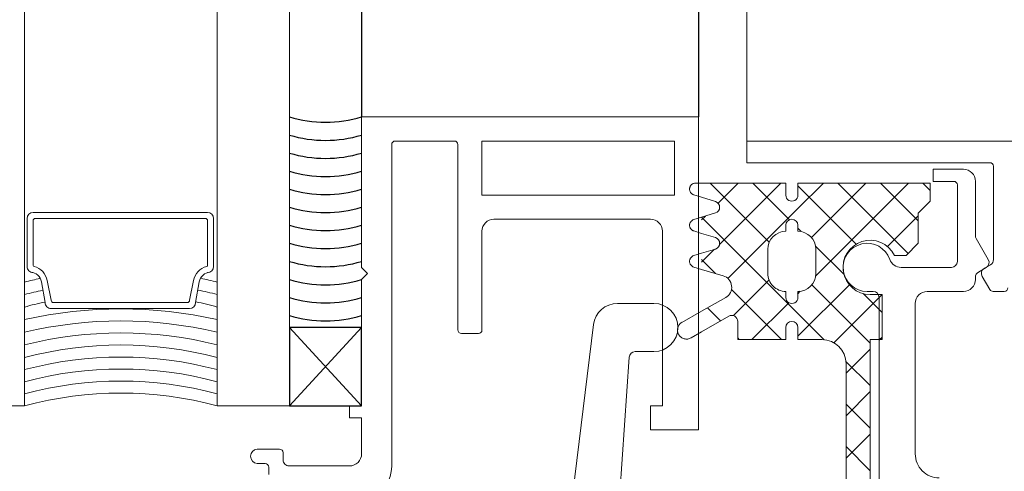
# Model space of a CAD drawing. Header units: inches. Extents: x -647532 to 3008597, y -136987 to 2557681.
# Tile 94 of 153: x 45308 to 45390, y 44575 to 44612. Entities that reach past the tile are written whole.
import ezdxf
from ezdxf import colors
from ezdxf.entities.mleader import LeaderData, LeaderLine
from ezdxf.enums import TextEntityAlignment as Align
from ezdxf.math import Vec2, Vec3

# ---------------------------------------------------------------- set-up
doc = ezdxf.new("R2010")
doc.units = ezdxf.units.IN
doc.header["$MEASUREMENT"] = 0
doc.linetypes.add('BIAL-IT1I-KGD-001-IN-DWG-141 LEVEL 2 - OVERALL FIRE EXIT PLAN$0$HIDDEN', pattern=[9.525, 6.35, -3.175])
doc.layers.add('ARCH', color=8, linetype='Continuous')
for name, color, linetype, lineweight in [('FURN', 8, 'Continuous', 5), ('FURN-HATCH', 8, 'Continuous', 5), ('YD-EXTERNAL 1', 8, 'Continuous', 5)]:
    doc.layers.add(name, color=color, linetype=linetype, lineweight=lineweight)
doc.styles.add('ARIAL', font='arial.ttf')
doc.styles.get("Standard").update_dxf_attribs({"font": 'arial.ttf'})

# ---------------------------------------------------------------- blocks, each defined once
blk = doc.blocks.new('BIAL-IT1I-KGD-001-IN-DWG-141 LEVEL 2 - OVERALL FIRE EXIT PLAN$0$A$C258E6B3D')
for p, q in [((4415.52, 207.964), (4415.52, 307.964)), ((4428.02, 229.364), (4428.02, 228.425)), ((4425.365, 228.464), (4417.62, 228.464)), ((4417.32, 228.164), (4417.32, 207.964)), ((4425.358, 228.035), (4423.618, 227.03)), ((4426.087, 227.713), (4425.798, 228.214)), ((4426.409, 227.214), (4426.041, 227.852)), ((4427.87, 228.165), (4426.77, 227.53)), ((4423.368, 226.964), (4418.87, 226.964)), ((4427.02, 226.964), (4426.842, 226.964)), ((4417.87, 225.964), (4417.87, 223.464)), ((4428.02, 222.964), (4428.02, 225.964)), ((4418.87, 223.464), (4418.87, 225.164)), ((4419.17, 225.464), (4425.52, 225.464)), ((4426.02, 224.964), (4426.02, 220.792)), ((4417.87, 223.464), (4418.87, 223.464)), ((4441.52, 221.964), (4429.02, 221.964)), ((4428.02, 217.964), (4428.02, 218.464)), ((4428.52, 218.964), (4447.52, 218.964)), ((4428.02, 211.214), (4428.52, 211.214)), ((4428.02, 211.214), (4428.52, 211.214)), ((4415.52, 207.964), (291.589, 207.964)), ((4417.32, 207.964), (4415.52, 207.964)), ((4420.194, 204.214), (4420.546, 205.372)), ((4420.194, 204.214), (4420.546, 205.372)), ((4413.52, 175.964), (4413.52, 203.964)), ((4413.52, 203.964), (4439.52, 203.964)), ((4439.52, 203.964), (4439.52, 199.964)), ((4415.52, 201.964), (4415.52, 185.964)), ((4420.02, 201.964), (4415.52, 201.964)), ((4420.02, 185.964), (4420.02, 201.964)), ((4437.52, 200.964), (4423.02, 200.964)), ((4437.52, 199.964), (4437.52, 200.964)), ((4422.02, 199.964), (4422.02, 186.964)), ((4429.02, 197.223), (4429.02, 200.244)), ((4433.02, 200.244), (4433.02, 198.695)), ((4439.52, 199.964), (4437.52, 199.964)), ((4433.485, 198.197), (4447.048, 197.248)), ((4447.02, 193.244), (4430.776, 195.238)), ((4415.52, 185.964), (4420.02, 185.964)), ((4423.02, 185.964), (4431.22, 185.964)), ((4431.52, 185.664), (4431.52, 184.264)), ((4415.52, 183.664), (4415.52, 178.764)), ((4431.22, 183.964), (4415.82, 183.964)), ((4415.82, 178.464), (4442.52, 178.464)), ((4426.02, 175.964), (4413.52, 175.964)), ((4426.52, 176.464), (4426.02, 175.964)), ((4427.02, 175.964), (4426.52, 176.464)), ((4437.52, 175.964), (4427.02, 175.964)), ((4437.52, 174.964), (4437.52, 175.964)), ((4438.52, 175.964), (4438.52, 174.964)), ((4441.52, 175.964), (4438.52, 175.964)), ((4438.52, 174.964), (4437.52, 174.964)), ((4442.52, 169.945), (4442.52, 174.964)), ((206.902, 169.964), (4437.52, 169.964)), ((4437.52, 169.964), (4301.59, 169.964)), ((4437.52, 163.964), (4437.52, 169.964)), ((4437.52, 169.964), (4437.52, 169.964)), ((4437.52, 163.964), (4437.52, 169.964)), ((4441.42, 169.445), (4442.02, 169.445)), ((4441.12, 167.295), (4441.12, 169.145)), ((4442.32, 167.945), (4442.32, 167.295)), ((4443.22, 168.245), (4442.62, 168.245)), ((4437.52, 163.964), (206.902, 163.964)), ((4421.947, 163.672), (4425.947, 163.672)), ((4437.52, 163.964), (4437.52, 163.964)), ((4437.52, 163.964), (4437.52, 163.964)), ((4421.447, 148.672), (4421.447, 163.172)), ((4421.947, 148.872), (4421.947, 162.972)), ((4422.147, 163.172), (4425.851, 163.172)), ((4428.747, 161.672), (4427.111, 161.995)), ((4428.947, 162.172), (4427.225, 162.482)), ((4428.947, 161.472), (4428.947, 150.372)), ((4429.447, 161.672), (4429.447, 150.172)), ((4428.747, 150.172), (4427.111, 149.848)), ((4428.947, 149.672), (4427.225, 149.361)), ((4425.947, 148.172), (4421.947, 148.172)), ((4422.147, 148.672), (4425.851, 148.672)), ((188.102, 147.964), (4437.52, 147.964)), ((4437.52, 141.964), (4437.52, 147.964)), ((4437.52, 147.964), (4437.52, 147.964))]:
    blk.add_line(p, q)
at = {"lineweight": -3, "ltscale": 1000}
for p, q in [((4419.02, 222.603), (4419.631, 223.214)), ((4419.02, 222.603), (4419.631, 223.214)), ((4419.02, 219.068), (4422.166, 222.214)), ((4419.02, 219.068), (4422.166, 222.214)), ((4424.296, 219.659), (4421.741, 222.214)), ((4424.296, 219.659), (4421.741, 222.214)), ((4426.719, 213.7), (4419.02, 221.399)), ((4426.719, 213.7), (4419.02, 221.399)), ((4419.02, 215.532), (4424.861, 221.373)), ((4419.02, 215.532), (4424.861, 221.373)), ((4428.194, 217.635), (4429.773, 219.214)), ((4428.194, 217.635), (4429.773, 219.214)), ((4432.284, 215.207), (4428.277, 219.214)), ((4432.284, 215.207), (4428.277, 219.214)), ((4432.02, 219.006), (4431.813, 219.214)), ((4432.02, 219.006), (4431.813, 219.214)), ((4423.537, 213.347), (4419.02, 217.864)), ((4423.537, 213.347), (4419.02, 217.864)), ((4427.469, 213.375), (4432.308, 218.214)), ((4427.469, 213.375), (4432.308, 218.214)), ((4434.813, 216.214), (4432.813, 218.214)), ((4434.813, 216.214), (4432.813, 218.214)), ((4433.835, 216.205), (4435.844, 218.214)), ((4433.835, 216.205), (4435.844, 218.214)), ((4438.348, 216.214), (4436.348, 218.214)), ((4438.348, 216.214), (4436.348, 218.214)), ((4437.379, 216.214), (4439.379, 218.214)), ((4437.379, 216.214), (4439.379, 218.214)), ((4441.884, 216.214), (4439.884, 218.214)), ((4441.884, 216.214), (4439.884, 218.214)), ((4440.915, 216.214), (4442.915, 218.214)), ((4440.915, 216.214), (4442.915, 218.214)), ((4419.237, 212.214), (4424.086, 217.063)), ((4419.237, 212.214), (4424.086, 217.063)), ((4424.248, 213.689), (4426.598, 216.039)), ((4424.248, 213.689), (4426.598, 216.039)), ((4431.741, 212.214), (4427.466, 216.489)), ((4431.741, 212.214), (4427.466, 216.489)), ((4429.844, 212.214), (4432.029, 214.398)), ((4429.844, 212.214), (4432.029, 214.398)), ((4421.135, 212.214), (4419.02, 214.328)), ((4421.135, 212.214), (4419.02, 214.328)), ((4426.944, 206.404), (4421.135, 212.214)), ((4426.944, 206.404), (4421.135, 212.214)), ((4421.845, 204.215), (4429.844, 212.214)), ((4421.845, 204.215), (4429.844, 212.214)), ((4422.773, 212.214), (4423.045, 212.486)), ((4422.773, 212.214), (4423.045, 212.486)), ((4428.206, 212.214), (4428.007, 212.413)), ((4428.206, 212.214), (4428.007, 212.413)), ((4419.02, 208.461), (4422.065, 211.506)), ((4419.02, 208.461), (4422.065, 211.506)), ((4432.02, 208.399), (4428.954, 211.465)), ((4432.02, 208.399), (4428.954, 211.465)), ((4424.107, 205.706), (4419.02, 210.793)), ((4424.107, 205.706), (4419.02, 210.793)), ((4427.862, 206.696), (4432.02, 210.854)), ((4427.862, 206.696), (4432.02, 210.854)), ((4419.02, 204.925), (4423.929, 209.835)), ((4419.02, 204.925), (4423.929, 209.835)), ((4430.027, 206.856), (4427.067, 209.817)), ((4430.027, 206.856), (4427.067, 209.817)), ((4420.689, 205.588), (4419.02, 207.257)), ((4420.689, 205.588), (4419.02, 207.257)), ((4431.915, 207.214), (4432.02, 207.319)), ((4431.915, 207.214), (4432.02, 207.319)), ((4425.379, 204.214), (4426.522, 205.356)), ((4425.379, 204.214), (4426.522, 205.356)), ((4429.393, 204.692), (4430.473, 205.772)), ((4429.393, 204.692), (4430.473, 205.772)), ((4422.064, 204.214), (4421.751, 204.526)), ((4422.064, 204.214), (4421.751, 204.526)), ((4425.599, 204.214), (4424.518, 205.295)), ((4425.599, 204.214), (4424.518, 205.295)), ((291.589, 203.964), (4413.52, 203.964)), ((260.5, 175.964), (4413.52, 175.964)), ((4437.52, 175.964), (4431.02, 169.964)), ((4431.02, 175.964), (4437.52, 169.964)), ((4437.52, 175.964), (4431.02, 169.964)), ((4431.02, 175.964), (4437.52, 169.964)), ((4437.52, 175.964), (4431.02, 175.964)), ((4431.02, 175.964), (4431.02, 169.964)), ((4437.52, 175.964), (4431.02, 175.964)), ((4431.02, 175.964), (4431.02, 169.964)), ((4437.52, 169.964), (4437.52, 175.964)), ((4437.52, 169.964), (4437.52, 175.964)), ((4431.02, 169.964), (4437.52, 169.964)), ((4431.02, 169.964), (4437.52, 169.964))]:
    blk.add_line(p, q, dxfattribs=at)
at = {"linetype": 'Continuous'}
for p, q in [((4419.02, 212.214), (4419.02, 223.214)), ((4419.02, 223.214), (4420.52, 223.214)), ((4419.02, 212.214), (4419.02, 223.214)), ((4419.02, 223.214), (4420.52, 223.214)), ((4420.52, 223.214), (4421.52, 222.214)), ((4420.52, 223.214), (4421.52, 222.214)), ((4421.52, 222.214), (4424.02, 222.214)), ((4421.52, 222.214), (4424.02, 222.214)), ((4424.02, 222.214), (4425.02, 221.214)), ((4424.02, 222.214), (4425.02, 221.214)), ((4425.02, 221.214), (4425.02, 220.229)), ((4425.02, 221.214), (4425.02, 220.229)), ((4428.27, 218.214), (4428.27, 219.214)), ((4428.27, 219.214), (4432.02, 219.214)), ((4428.27, 218.214), (4428.27, 219.214)), ((4428.27, 219.214), (4432.02, 219.214)), ((4432.02, 219.214), (4432.02, 218.214)), ((4432.02, 219.214), (4432.02, 218.214)), ((4432.02, 218.214), (4447.02, 218.214)), ((4432.02, 218.214), (4447.02, 218.214)), ((4434.02, 216.214), (4445.813, 216.214)), ((4434.02, 216.214), (4445.813, 216.214)), ((4424.52, 213.714), (4426.52, 213.714)), ((4424.52, 213.714), (4426.52, 213.714)), ((4432.02, 212.214), (4432.02, 214.214)), ((4432.02, 212.214), (4432.02, 214.214)), ((4420.02, 212.214), (4419.02, 212.214)), ((4420.02, 212.214), (4419.02, 212.214)), ((4422.52, 212.214), (4423.02, 212.214)), ((4422.52, 212.214), (4423.02, 212.214)), ((4428.02, 212.214), (4428.52, 212.214)), ((4428.02, 212.214), (4428.52, 212.214)), ((4432.02, 212.214), (4431.02, 212.214)), ((4432.02, 212.214), (4431.02, 212.214)), ((4419.02, 204.214), (4419.02, 211.214)), ((4419.02, 211.214), (4420.02, 211.214)), ((4419.02, 204.214), (4419.02, 211.214)), ((4419.02, 211.214), (4420.02, 211.214)), ((4422.52, 211.214), (4423.02, 211.214)), ((4422.52, 211.214), (4423.02, 211.214)), ((4432.02, 211.214), (4431.02, 211.214)), ((4432.02, 211.214), (4431.02, 211.214)), ((4432.02, 207.214), (4432.02, 211.214)), ((4432.02, 207.214), (4432.02, 211.214)), ((4424.52, 209.714), (4426.52, 209.714)), ((4424.52, 209.714), (4426.52, 209.714)), ((4432.02, 207.214), (4430.507, 207.214)), ((4432.02, 207.214), (4430.507, 207.214)), ((4429.663, 204.214), (4428.535, 206.215)), ((4429.663, 204.214), (4428.535, 206.215)), ((4431.373, 204.214), (4430.074, 206.464)), ((4431.373, 204.214), (4430.074, 206.464)), ((4421.846, 204.214), (4421.494, 205.372)), ((4421.846, 204.214), (4421.494, 205.372)), ((4423.194, 204.214), (4423.546, 205.372)), ((4423.194, 204.214), (4423.546, 205.372)), ((4424.846, 204.214), (4424.494, 205.372)), ((4424.846, 204.214), (4424.494, 205.372)), ((4426.187, 204.214), (4426.712, 206.005)), ((4426.187, 204.214), (4426.712, 206.005))]:
    blk.add_line(p, q, dxfattribs=at)
at = {"linetype": 'BIAL-IT1I-KGD-001-IN-DWG-141 LEVEL 2 - OVERALL FIRE EXIT PLAN$0$HIDDEN'}
for p, q in [((4419.02, 203.714), (4419.02, 204.214)), ((4419.02, 203.714), (4419.02, 204.214)), ((4420, 203.574), (4420.194, 204.214)), ((4420, 203.574), (4420.194, 204.214)), ((4422.043, 203.563), (4421.846, 204.214)), ((4422.043, 203.563), (4421.846, 204.214)), ((4422.997, 203.563), (4423.194, 204.214)), ((4422.997, 203.563), (4423.194, 204.214)), ((4425.043, 203.563), (4424.846, 204.214)), ((4425.043, 203.563), (4424.846, 204.214)), ((4425.997, 203.563), (4426.187, 204.214)), ((4425.997, 203.563), (4426.187, 204.214)), ((4430.59, 202.57), (4429.663, 204.214)), ((4430.59, 202.57), (4429.663, 204.214)), ((4431.878, 203.339), (4431.373, 204.214)), ((4431.878, 203.339), (4431.373, 204.214))]:
    blk.add_line(p, q, dxfattribs=at)
for centre, radius, start, end in [((4427.72, 229.364), 0.3, 360, 90), ((4417.62, 228.164), 0.3, 90, 180), ((4425.365, 227.964), 0.5, 30, 90), ((4427.72, 228.425), 0.3, 300, 360), ((4425.608, 227.602), 0.5, 30, 120), ((4426.52, 227.963), 0.5, 210, 300), ((4418.87, 225.964), 1, 90, 180), ((4423.368, 227.464), 0.5, 270, 300), ((4426.842, 227.464), 0.5, 210, 270), ((4427.02, 225.964), 1, 0, 90), ((4419.17, 225.164), 0.3, 90, 180), ((4425.52, 224.964), 0.5, 360, 90), ((4441.52, 223.964), 2, 270, 0), ((4429.02, 222.964), 1, 180, 270), ((4425.02, 220.792), 1, 289.47122, 360), ((4426.02, 217.964), 2, 109.47122, 0.00494), ((4428.52, 218.464), 0.5, 90, 180), ((4428.52, 211.714), 0.5, 270, 90), ((4428.52, 211.714), 0.5, 270, 90), ((4431.02, 200.244), 2, 0, 180), ((4423.02, 199.964), 1, 90, 180), ((4433.52, 198.695), 0.5, 180, 266), ((4431.02, 197.223), 2, 180, 263), ((4423.02, 186.964), 1, 180, 270), ((4431.22, 185.664), 0.3, 0, 90), ((4431.22, 184.264), 0.3, 270, 0), ((4415.82, 183.664), 0.3, 90, 180), ((4415.82, 178.764), 0.3, 180, 270), ((4442.52, 175.464), 3, 0, 90), ((4441.52, 174.964), 1, 0, 90), ((4441.42, 169.145), 0.3, 90, 180), ((4442.02, 169.945), 0.5, 270, 0), ((4442.62, 167.945), 0.3, 90, 180), ((4441.72, 167.346), 0.602, 184.88591, 355.11627), ((4421.947, 163.172), 0.5, 90, 180), ((4425.947, 163.172), 0.5, 0, 90), ((4450.144, 157.964), 23.674, 165.31856, 168.73899), ((4450.144, 157.964), 22.674, 164.65548, 168.81943), ((4450.144, 157.964), 21.674, 163.9288, 168.7751), ((4465.878, 155.964), 36.407, 167.3065, 192.6935), ((4465.082, 155.964), 34.611, 166.63585, 193.36415), ((4464.283, 155.964), 32.813, 165.88865, 194.11135), ((4463.482, 155.964), 31.012, 165.05064, 194.94936), ((4464.482, 155.964), 31.012, 165.05064, 194.94936), ((4465.482, 155.964), 31.012, 165.05064, 194.94936), ((4466.482, 155.964), 31.012, 165.05064, 194.94936), ((4467.482, 155.964), 31.012, 165.05064, 194.94936), ((4422.147, 162.972), 0.2, 90, 180), ((4425.851, 163.072), 0.1, 14.28148, 90), ((4427.402, 163.466), 1.5, 194.28148, 258.82637), ((4427.402, 163.466), 1, 185.61056, 259.78026), ((4428.947, 161.672), 0.5, 0, 90), ((4428.747, 161.472), 0.2, 0, 90), ((4427.402, 148.377), 1.5, 101.17363, 165.71852), ((4428.747, 150.372), 0.2, 270, 0), ((4428.947, 150.172), 0.5, 270, 0), ((4427.402, 148.377), 1, 100.21974, 174.38944), ((4450.144, 153.964), 23.674, 191.44922, 194.68144), ((4450.144, 153.964), 22.674, 191.39038, 195.34452), ((4450.144, 153.964), 21.674, 191.4444, 196.0712), ((4421.947, 148.672), 0.5, 180, 270), ((4422.147, 148.872), 0.2, 180, 270), ((4425.851, 148.772), 0.1, 270, 345.71852), ((4425.947, 148.672), 0.5, 270, 0)]:
    blk.add_arc(centre, radius, start, end)
at = {"linetype": 'Continuous'}
for centre, radius, start, end in [((4426.02, 218.214), 2.25, 116.3878, 0), ((4426.02, 218.214), 2.25, 116.3878, 0), ((4434.02, 214.214), 2, 89.99724, 179.99723), ((4434.02, 214.214), 2, 89.99724, 179.99723), ((4424.52, 212.214), 1.5, 90, 180), ((4424.52, 212.214), 1.5, 90, 180), ((4426.52, 212.214), 1.5, 360, 90), ((4426.52, 212.214), 1.5, 360, 90), ((4420.02, 211.714), 0.5, 270, 90), ((4420.02, 211.714), 0.5, 270, 90), ((4422.52, 211.714), 0.5, 90, 270), ((4422.52, 211.714), 0.5, 90, 270), ((4431.02, 211.714), 0.5, 90, 270), ((4431.02, 211.714), 0.5, 90, 270), ((4424.52, 211.214), 1.5, 180, 270), ((4424.52, 211.214), 1.5, 180, 270), ((4426.52, 211.214), 1.5, 270, 360), ((4426.52, 211.214), 1.5, 270, 360), ((4430.507, 206.714), 0.5, 90, 210), ((4430.507, 206.714), 0.5, 90, 210), ((4427.669, 205.715), 1, 30, 163.11871), ((4427.669, 205.715), 1, 30, 163.11871), ((4421.02, 205.214), 0.5, 18.43495, 161.56505), ((4421.02, 205.214), 0.5, 18.43495, 161.56505), ((4424.02, 205.214), 0.5, 18.43495, 161.56505), ((4424.02, 205.214), 0.5, 18.43495, 161.56505)]:
    blk.add_arc(centre, radius, start, end, dxfattribs=at)
at = {"linetype": 'BIAL-IT1I-KGD-001-IN-DWG-141 LEVEL 2 - OVERALL FIRE EXIT PLAN$0$HIDDEN'}
for centre, radius, start, end in [((4419.52, 203.714), 0.5, 180, 343.82721), ((4419.52, 203.714), 0.5, 180, 343.82721), ((4422.52, 203.714), 0.5, 197.58975, 342.41025), ((4422.52, 203.714), 0.5, 197.58975, 342.41025), ((4425.52, 203.714), 0.5, 197.58975, 342.41025), ((4425.52, 203.714), 0.5, 197.58975, 342.41025), ((4431.228, 202.964), 0.75, 210, 30), ((4431.228, 202.964), 0.75, 210, 30)]:
    blk.add_arc(centre, radius, start, end, dxfattribs=at)
at = {"lineweight": -3, "ltscale": 1000}
for centre in [(4403.616, 172.964), (4403.616, 172.964), (4405.116, 172.964), (4405.116, 172.964), (4406.616, 172.964), (4406.616, 172.964), (4408.116, 172.964), (4408.116, 172.964), (4409.616, 172.964), (4409.616, 172.964), (4411.116, 172.964), (4411.116, 172.964), (4412.616, 172.964), (4412.616, 172.964), (4414.116, 172.964), (4414.116, 172.964), (4415.616, 172.964), (4415.616, 172.964), (4417.116, 172.964), (4417.116, 172.964), (4418.616, 172.964), (4418.616, 172.964), (4420.116, 172.964), (4420.116, 172.964)]:
    blk.add_arc(centre, 10.349, 343.14826, 16.85174, dxfattribs=at)
blk = doc.blocks.new('_TagSlot')
at = {"color": 0, "linetype": 'ByBlock', "lineweight": -2, "transparency": 16777216}
for p, q in [((-4, 4), (4, 4)), ((-4, -4), (4, -4))]:
    blk.add_line(p, q, dxfattribs=at)
for centre, start, end in [((-4, 0), 90, 270), ((4, 0), 270, 90)]:
    blk.add_arc(centre, 4, start, end, dxfattribs=at)
at = {"layer": 'FURN', "color": 0, "transparency": 16777216, "style": 'ARIAL'}
blk.add_attdef('M-01', text='', height=2.5, dxfattribs=at).set_placement((0, -1.5), align=Align.CENTER)
blk = doc.blocks.new('_DotSmall')
at = {"color": 0, "linetype": 'ByBlock', "const_width": 0.5}
blk.add_lwpolyline([(-0.0625, 0, 1), (0.0625, 0, 1)], format="xyb", close=True, dxfattribs=at)
blk = doc.blocks.new('ARCH')
at = {"layer": 'YD-EXTERNAL 1', "rotation": 269.9999999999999}
blk.add_blockref('BIAL-IT1I-KGD-001-IN-DWG-141 LEVEL 2 - OVERALL FIRE EXIT PLAN$0$A$C258E6B3D', (45160.642, 49017.883), dxfattribs=at)
at = {"layer": 'FURN-HATCH', "linetype": 'Continuous'}
ml = blk.add_multileader_block('Standard', dxfattribs=at)
ml.set_content('_TagSlot', color=256, scale=-11.71875)
ml.set_attribute('M-01', 'VNR1', width=0)
ml.set_leader_properties(color=256, linetype='ByLayer', lineweight=-1)
ml.set_arrow_properties(name='DOTSMALL')
ml.build(insert=Vec2(0, 0))
ml.multileader.update_dxf_attribs({"dogleg_length": 115.809, "arrow_head_size": 28.235})
ctx = ml.context
ctx.base_point, ctx.char_height, ctx.arrow_head_size, ctx.landing_gap_size, ctx.plane_origin = Vec3(101476.346, 52296.962), 200, 28.235, 4, Vec3(100757.024, 52076.672)
notes = []
notes.append((ctx, [(0, (0, 0, 0), (0, 0), (1, 0), 1, [])]))
ctx.block.insert, ctx.block.rotation, ctx.block.scale = Vec3(101570.096, 52296.962), 3.141593, Vec3(-11.71875, 11.71875, 11.71875)
ml = blk.add_multileader_block('Standard', dxfattribs=at)
ml.set_content('_TagSlot', color=256, scale=-11.71875)
ml.set_attribute('M-01', 'VNR1', width=0)
ml.set_leader_properties(color=256, linetype='ByLayer', lineweight=-1)
ml.set_arrow_properties(name='DOTSMALL')
ml.build(insert=Vec2(0, 0))
ml.multileader.update_dxf_attribs({"dogleg_length": 115.809, "arrow_head_size": 28.235})
ctx = ml.context
ctx.base_point, ctx.char_height, ctx.arrow_head_size, ctx.landing_gap_size, ctx.plane_origin = Vec3(97954.669, 52254.917), 200, 28.235, 4, Vec3(97235.347, 52034.627)
notes.append((ctx, [(0, (0, 0, 0), (0, 0), (1, 0), 1, [])]))
ctx.block.insert, ctx.block.rotation, ctx.block.scale = Vec3(98048.419, 52254.917), 3.141593, Vec3(-11.71875, 11.71875, 11.71875)
ml = blk.add_multileader_block('Standard', dxfattribs=at)
ml.set_content('_TagSlot', color=256, scale=-11.71875)
ml.set_attribute('M-01', 'VNR1', width=0)
ml.set_leader_properties(color=256, linetype='ByLayer', lineweight=-1)
ml.set_arrow_properties(name='DOTSMALL')
ml.build(insert=Vec2(0, 0))
ml.multileader.update_dxf_attribs({"dogleg_length": 115.809, "arrow_head_size": 28.235})
ctx = ml.context
ctx.base_point, ctx.char_height, ctx.arrow_head_size, ctx.landing_gap_size, ctx.plane_origin = Vec3(99751.234, 51693.272), 200, 28.235, 4, Vec3(99031.911, 51472.982)
notes.append((ctx, [(0, (0, 0, 0), (0, 0), (1, 0), 1, [])]))
ctx.block.insert, ctx.block.rotation, ctx.block.scale = Vec3(99844.984, 51693.272), 3.141593, Vec3(-11.71875, 11.71875, 11.71875)
for ctx, leaders in notes:
    for number, flags, end, landing, length, lines in leaders:
        leader = LeaderData()
        leader.index, (leader.has_last_leader_line, leader.has_dogleg_vector, leader.attachment_direction) = number, flags
        leader.last_leader_point, leader.dogleg_vector, leader.dogleg_length = Vec3(end), Vec3(landing), length
        for number, points, colour, breaks in lines:
            line = LeaderLine()
            line.index, line.vertices, line.color, line.breaks = number, Vec3.list(points), colors.encode_raw_color(colour), breaks
            leader.lines.append(line)
        ctx.leaders.append(leader)

msp = doc.modelspace()

# ---------------------------------------------------------------- block references
at = {"layer": 'ARCH'}
msp.add_blockref('ARCH', (0, 0), dxfattribs=at)

doc.saveas('drawing.dxf')
